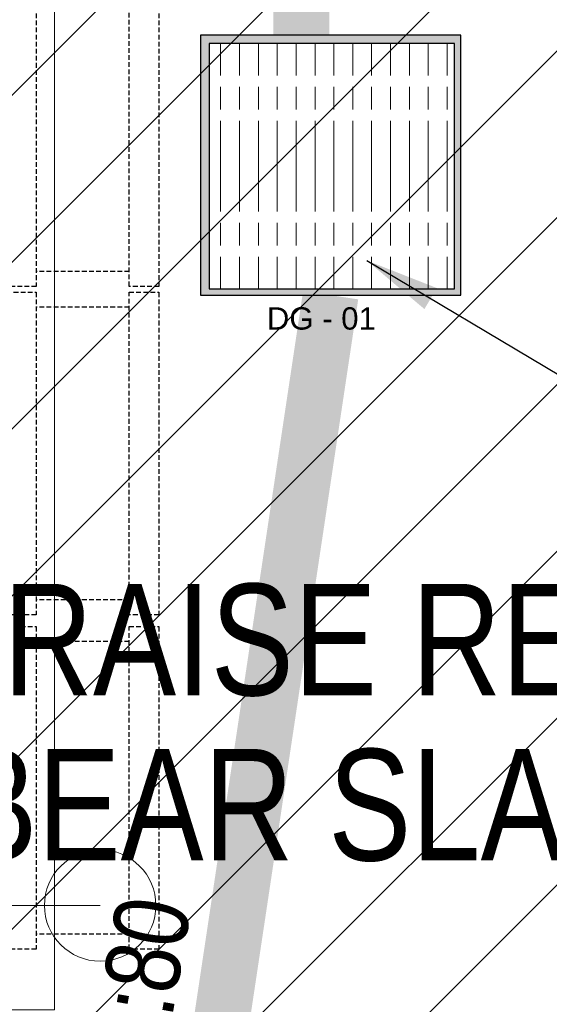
# Model space of a CAD drawing. Header units: millimetres. Extents: x 103872 to 294171, y 5570 to 32737.
# Tile 92 of 117: x 135511 to 136224, y 10799 to 12124. Entities that reach past the tile are written whole.
import ezdxf

# ---------------------------------------------------------------- set-up
doc = ezdxf.new("R2010")
doc.units = ezdxf.units.MM
doc.header["$LTSCALE"] = 2.5
for name, pattern in [('CONTINUA', [0]), ('DASHED', [19.05, 12.7, -6.35]), ('NASCOSTA', [0.381, 0.254, -0.127])]:
    doc.linetypes.add(name, pattern=pattern)
for name, color, linetype, lineweight in [('00-ABM-PHE-DRAINAGE TEXT', 7, 'Continuous', 18), ('00-ABM-WASTE PIPE', 3, 'Continuous', 0), ('A - TEXT', 7, 'Continuous', 13), ('CKD Equipments', 252, 'Continuous', 0), ('Dimension', 40, 'Continuous', 0), ('EQUIPMENT', 210, 'Continuous', 0), ('FURNITURES', 30, 'Continuous', 15)]:
    doc.layers.add(name, color=color, linetype=linetype, lineweight=lineweight)
for name, color, linetype in [('Drain Grating', 4, 'Continuous'), ('IQ_204_2D', 7, 'CONTINUA'), ('xKAM-B3-01-Kitchen$0$A-FURN', 8, 'Continuous')]:
    doc.layers.add(name, color=color, linetype=linetype)
doc.styles.add('arial 0.80', font='arial.ttf', dxfattribs={"width": 0.8})
doc.styles.get("Standard").update_dxf_attribs({"font": 'GOTHIC.TTF'})
doc.styles.add('style1', font='arial.ttf', dxfattribs={"height": 150})
doc.dimstyles.new('AJKD_30', dxfattribs={"dimscale": 30, "dimtxt": 2, "dimasz": 1, "dimexe": 0.8, "dimexo": 0.8, "dimgap": 0.5, "dimtad": 1, "dimdec": 0, "dimzin": 0, "dimdsep": 46, "dimtxsty": 'Standard', "dimblk": 'ARCHTICK', "dimcen": 0.125, "dimclrd": 251, "dimclre": 251, "dimclrt": 42, "dimadec": 0, "dimazin": 0, "dimtfac": 1, "dimtdec": 0, "dimtix": 1, "dimtmove": 0, "dimatfit": 3, "dimfxl": 1, "dimtolj": 1, "dimtzin": 0, "dimarcsym": 1})
doc.dimstyles.get("Standard").update_dxf_attribs({"dimtxt": 0.18, "dimasz": 0.18, "dimexe": 0.18, "dimexo": 0.0625, "dimgap": 0.09, "dimtad": 0, "dimtih": 1, "dimtoh": 1, "dimdec": 4, "dimzin": 0, "dimdsep": 46, "dimtxsty": 'Standard', "dimcen": 0.09, "dimadec": 0, "dimazin": 0, "dimtfac": 1, "dimtdec": 4, "dimtofl": 0, "dimtmove": 0, "dimatfit": 3, "dimfxl": 1, "dimtolj": 1, "dimtzin": 0, "dimarcsym": 0})

# ---------------------------------------------------------------- blocks, each defined once
blk = doc.blocks.new('_ArchTick')
at = {"color": 0, "linetype": 'ByBlock', "const_width": 0.15}
blk.add_lwpolyline([(-0.5, -0.5), (0.5, 0.5)], dxfattribs=at)
blk = doc.blocks.new('ARCH')
at = {"layer": 'EQUIPMENT', "color": 8, "linetype": 'DASHED', "lineweight": 18, "ltscale": 800}
blk.add_lwpolyline([(115720.8, 13210.6), (115720.8, 10791.8), (116720.8, 10791.8), (116720.8, 13210.6)], close=True, dxfattribs=at)
at = {"layer": 'IQ_204_2D', "color": 8, "linetype": 'NASCOSTA', "ltscale": 10}
for p, q in [((116821.5, 11785.4), (116696.5, 11785.4)), ((116821.5, 11737.4), (116696.5, 11737.4)), ((116821.5, 11343.4), (116696.5, 11343.4)), ((116821.5, 11287.4), (116696.5, 11287.4)), ((116821.5, 10893.4), (116696.5, 10893.4))]:
    blk.add_line(p, q, dxfattribs=at)
for points in [[(116656.5, 11765.4), (116656.5, 12199.4), (116696.5, 12199.4), (116696.5, 11765.4), (116656.5, 11765.4)], [(116821.5, 11765.4), (116821.5, 12199.4), (116861.5, 12199.4), (116861.5, 11765.4), (116821.5, 11765.4)], [(116656.5, 11323.4), (116656.5, 11757.4), (116696.5, 11757.4), (116696.5, 11323.4), (116656.5, 11323.4)], [(116821.5, 11323.4), (116821.5, 11757.4), (116861.5, 11757.4), (116861.5, 11323.4), (116821.5, 11323.4)], [(116656.5, 10873.4), (116656.5, 11307.4), (116696.5, 11307.4), (116696.5, 10873.4), (116656.5, 10873.4)], [(116821.5, 10873.4), (116821.5, 11307.4), (116861.5, 11307.4), (116861.5, 10873.4), (116821.5, 10873.4)]]:
    blk.add_lwpolyline(points, dxfattribs=at)
at = {"layer": 'FURNITURES', "color": 8}
blk.add_leader([(116782.5, 10932.2, -0.2), (116458, 10932.2, -0.2)], dimstyle='AJKD_30', override={"dimasz": 5, "dimgap": 0.5, "dimtad": 0, "dimldrblk": 'DotBlank', "dimfxl": 0.18, "dimfxlon": 1, "dimarcsym": 2}, dxfattribs=at)

msp = doc.modelspace()

# ---------------------------------------------------------------- block references
at = {"layer": 'Dimension'}
msp.add_blockref('ARCH', (18837.3, 0), dxfattribs=at)

# ---------------------------------------------------------------- next in the draw order: hatches: boundary and pattern name
at = {"layer": 'CKD Equipments'}
h = msp.add_hatch(color=2, dxfattribs=at)
h.dxf.hatch_style = 1
h.paths.add_polyline_path([(135754.9, 12103.5), (135754.9, 11753.5), (136104.9, 11753.5), (136104.9, 12103.5)])
h.paths.add_polyline_path([(136096.5, 12092.3), (135766.3, 12092.3), (135766.3, 11762.1), (136096.5, 11762.1)], flags=16)
at = {"layer": 'Dimension'}
h = msp.add_hatch(dxfattribs=at)
h.set_pattern_fill('ANSI31', color=5, scale=50)
h.paths.add_polyline_path([(137058.2, 13210.6), (134558.2, 13210.6), (134558.2, 8500.6), (137058.2, 8500.6)])
at = {"layer": 'Drain Grating', "linetype": 'Continuous', "lineweight": 5}
h = msp.add_hatch(dxfattribs=at)
h.set_pattern_fill('ACAD_ISO08W100', color=256, scale=5.08, angle=90, style=0)
h.set_pattern_definition([(90, (55314.637, -865591.949), (-25.4, 9e-15), [121.92, -15.24, 30.48, -15.24])])
h.paths.add_polyline_path([(136096.5, 12092.3), (136096.5, 11762.1), (135766.3, 11762.1), (135766.3, 12092.3)])

# ---------------------------------------------------------------- next in the draw order: linework, layer by layer
at = {"layer": '00-ABM-WASTE PIPE', "const_width": 75}
for points, elevation in [([(135890.5, 13139), (135890.5, 12092.3)], -37300.9), ([(135929.9, 11753.5), (135576.9, 9403.8)], -8910.1)]:
    msp.add_lwpolyline(points, dxfattribs=dict(at, elevation=elevation))
at = {"layer": 'xKAM-B3-01-Kitchen$0$A-FURN', "elevation": -8910.1}
msp.add_lwpolyline([(135754.9, 12103.5), (135754.9, 11753.5), (136104.9, 11753.5), (136104.9, 12103.5), (135754.9, 12103.5)], dxfattribs=at)
at = {"layer": 'xKAM-B3-01-Kitchen$0$A-FURN'}
msp.add_lwpolyline([(136096.5, 12092.3), (135766.3, 12092.3), (135766.3, 11762.1), (136096.5, 11762.1)], close=True, dxfattribs=at)

# ---------------------------------------------------------------- next in the draw order: texts
at = {"layer": '00-ABM-PHE-DRAINAGE TEXT', "color": 6, "style": 'arial 0.80', "width": 0.8}
for s, p in [('200MM RAISE REQUIRED', (134883.6, 11215, -37300.8)), ('FROM BEAR SLAB', (134883.6, 10992.7, -37300.8))]:
    msp.add_text(s, height=150, dxfattribs=at).set_placement(p)
at = {"layer": '00-ABM-PHE-DRAINAGE TEXT', "style": 'arial 0.80', "width": 0.8}
msp.add_text('SLOPE 1:80', height=100, rotation=80.1898, dxfattribs=at).set_placement((135636.8, 10320))
at = {"layer": 'A - TEXT', "insert": (135917.4, 11706.8, -17820.2), "char_height": 30, "width": 990.812, "attachment_point": 8, "style": 'style1'}
msp.add_mtext('DG - 01', dxfattribs=at)

# ---------------------------------------------------------------- next in the draw order: leaders
at = {"layer": '00-ABM-PHE-DRAINAGE TEXT'}
msp.add_leader([(135978.6, 11800.2), (136239.3, 11644.8), (136851.9, 11644.8)], dimstyle='Standard', override={"dimasz": 100}, dxfattribs=at)

doc.saveas('drawing.dxf')
